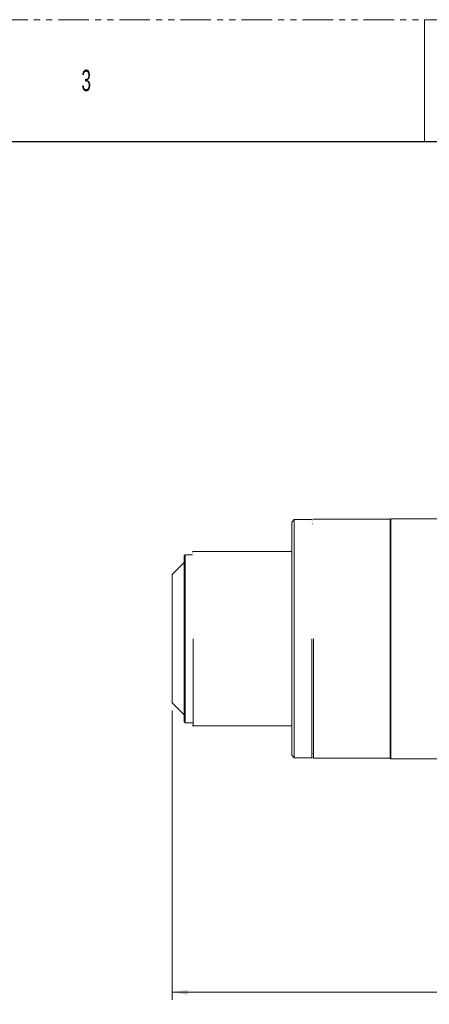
# Model space of a CAD drawing. Header units: millimetres. Extents: x 0 to 1118, y 0 to 864.
# Tile 15 of 20: x 754 to 839, y 659 to 864. Entities that reach past the tile are written whole.
import ezdxf

# ---------------------------------------------------------------- set-up
doc = ezdxf.new("R2010")
doc.units = ezdxf.units.MM
doc.linetypes.add('PHANTOM', pattern=[12.7, 6.35, -1.27, 1.27, -1.27, 1.27, -1.27])
doc.styles.add('SLDTEXTSTYLE0', font='TXT', dxfattribs={"width": 0.6})
doc.styles.add('SLDTEXTSTYLE3', font='TXT', dxfattribs={"width": 0.605})
doc.dimstyles.new('SLDDIMSTYLE0', dxfattribs={"dimtxt": 3.175, "dimasz": 3.302, "dimexe": 0, "dimexo": 0.0625, "dimgap": 0.79375, "dimtad": 0, "dimtih": 1, "dimtoh": 1, "dimdec": 1, "dimlfac": 2, "dimrnd": 1e-09, "dimzin": 12, "dimdsep": 46, "dimtxsty": 'SLDTEXTSTYLE3', "dimsah": 1, "dimcen": 0.09, "dimadec": 0, "dimazin": 3, "dimtfac": 1, "dimtofl": 0, "dimtmove": 0, "dimatfit": 3, "dimfxl": 1, "dimfrac": 2, "dimtolj": 1, "dimtzin": 12, "dimarcsym": 0})

# ---------------------------------------------------------------- blocks, each defined once
blk = doc.blocks.new('_D_25')
at = {"color": 7, "linetype": 'Continuous', "lineweight": 0}
for p, q in [((785.66, 719.69), (785.66, 659.41)), ((1010.96, 685.28), (1010.96, 659.41)), ((785.66, 661.01), (892.85, 661.01)), ((1010.96, 661.01), (903.76, 661.01))]:
    blk.add_line(p, q, dxfattribs=at)
for points in [[(785.66, 661.01), (788.96, 660.5), (788.96, 661.52)], [(1010.96, 661.01), (1007.66, 661.52), (1007.66, 660.5)]]:
    blk.add_solid(points, dxfattribs=at)
at = {"color": 7, "linetype": 'Continuous', "lineweight": 0, "insert": (892.85, 662.67), "char_height": 3.175, "attachment_point": 1, "style": 'SLDTEXTSTYLE3'}
blk.add_mtext('450.6', dxfattribs=at)

msp = doc.modelspace()

# ---------------------------------------------------------------- linework, layer by layer
at = {"color": 7, "linetype": 'PHANTOM', "lineweight": 0}
msp.add_line((0, 863.6), (1117.6, 863.6), dxfattribs=at)
at = {"color": 7, "linetype": 'Continuous', "lineweight": 0}
msp.add_line((838.2, 863.6), (838.2, 838.2), dxfattribs=at)
at = {"color": 7, "linetype": 'Continuous', "lineweight": 30}
msp.add_line((12.7, 838.2), (1104.9, 838.2), dxfattribs=at)
at = {"color": 7, "linetype": 'Continuous', "lineweight": 15}
for p, q in [((811.057, 759.462), (810.555, 758.96)), ((810.557, 758.962), (810.557, 710.362)), ((814.707, 759.462), (811.057, 759.462)), ((811.057, 759.462), (811.057, 734.662)), ((814.809, 759.36), (814.707, 759.462)), ((815.057, 759.562), (814.955, 759.46)), ((831.057, 759.562), (815.057, 759.562)), ((831.157, 759.662), (831.057, 759.562)), ((831.057, 759.562), (831.057, 734.662)), ((843.457, 759.662), (831.157, 759.662)), ((831.157, 759.662), (831.157, 734.662)), ((814.907, 758.612), (814.807, 758.612)), ((790.007, 752.812), (789.906, 752.711)), ((810.457, 752.812), (790.007, 752.812)), ((810.557, 752.712), (810.457, 752.812)), ((788.407, 752.162), (788.156, 751.911)), ((789.907, 752.162), (788.407, 752.162)), ((788.407, 752.162), (788.407, 734.662)), ((788.158, 750.539), (785.656, 748.036)), ((785.657, 748.037), (785.657, 721.287)), ((788.407, 734.662), (788.407, 717.162)), ((790.007, 734.662), (790.007, 716.512)), ((811.057, 734.662), (811.057, 709.862)), ((814.707, 734.662), (814.707, 709.862)), ((815.057, 734.662), (815.057, 709.762)), ((831.057, 734.662), (831.057, 709.762)), ((831.157, 734.662), (831.157, 709.662)), ((785.656, 721.288), (788.158, 718.786)), ((788.156, 717.414), (788.407, 717.162)), ((788.407, 717.162), (789.907, 717.162)), ((789.906, 716.614), (790.007, 716.512)), ((790.007, 716.512), (810.457, 716.512)), ((810.457, 716.512), (810.557, 716.612)), ((810.555, 710.364), (811.057, 709.862)), ((811.057, 709.862), (814.707, 709.862)), ((814.707, 709.862), (814.809, 709.964)), ((814.807, 710.712), (814.907, 710.712)), ((814.955, 709.864), (815.057, 709.762)), ((815.057, 709.762), (831.057, 709.762)), ((831.057, 709.762), (831.157, 709.662)), ((831.157, 709.662), (843.457, 709.662))]:
    msp.add_line(p, q, dxfattribs=at)
msp.add_open_spline([(788.157, 751.912), (788.157, 751.848), (788.157, 751.72), (788.157, 750.694), (788.157, 749.1), (788.157, 746.938), (788.157, 744.308), (788.157, 741.306), (788.157, 738.049), (788.157, 734.662), (788.157, 731.275), (788.157, 728.019), (788.157, 725.017), (788.157, 722.387), (788.157, 720.225), (788.157, 718.631), (788.157, 717.605), (788.157, 717.477), (788.157, 717.412)], degree=3, knots=[0, 0, 0, 0, 0.0625, 0.125, 0.1875, 0.25, 0.3125, 0.375, 0.4375, 0.5, 0.5625, 0.625, 0.6875, 0.75, 0.8125, 0.875, 0.9375, 1, 1, 1, 1], dxfattribs=at)

# ---------------------------------------------------------------- texts
at = {"color": 7, "linetype": 'Continuous', "lineweight": 0, "insert": (766.794, 853.173), "char_height": 4.445, "attachment_point": 1, "style": 'SLDTEXTSTYLE0'}
msp.add_mtext('3', dxfattribs=at)

# ---------------------------------------------------------------- dimensions: what is measured, and where the dimension line sits
at = {"color": 7, "linetype": 'Continuous', "lineweight": 0}
dim = msp.add_linear_dim(base=(1010.957, 661.012), p1=(785.657, 721.287), p2=(1010.957, 686.876), dimstyle='SLDDIMSTYLE0', dxfattribs=at)
dim.commit()
dim.dimension.update_dxf_attribs({"geometry": '_D_25', "text_midpoint": (898.307, 661.012), "dimtype": 160})

doc.saveas('drawing.dxf')
